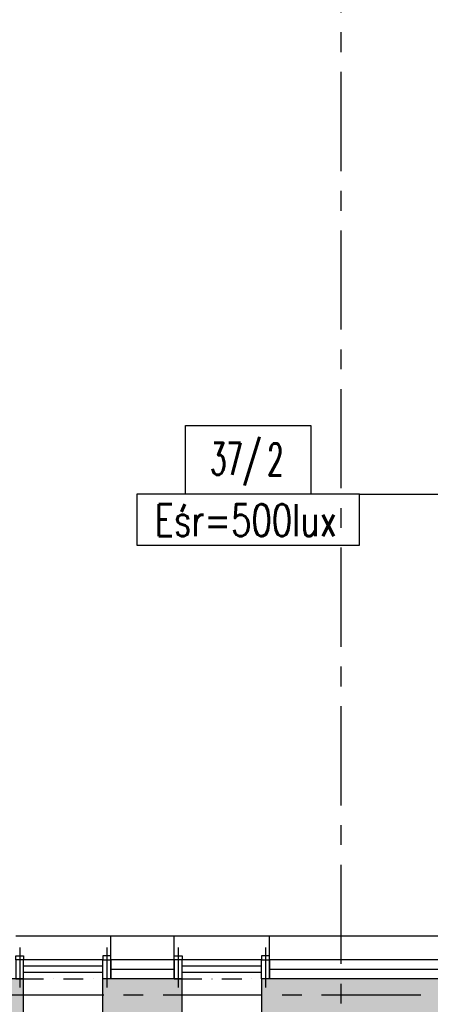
# Model space of a CAD drawing. Extents: x 41755 to 123924, y -112333 to 86187.
# Tile 188 of 256: x 100118 to 100378, y -9067 to -8446. Entities that reach past the tile are written whole.
import ezdxf
from ezdxf.enums import TextEntityAlignment as Align

# ---------------------------------------------------------------- set-up
doc = ezdxf.new("R2010")
doc.units = 0
doc.header["$LTSCALE"] = 50
for name, pattern in [('CENTER', [2, 1.25, -0.25, 0.25, -0.25]), ('CENTER2', [28.575, 19.05, -3.175, 3.175, -3.175]), ('DASHDOT', [1, 0.5, -0.25, 0, -0.25]), ('DASHED2', [0.375, 0.25, -0.125])]:
    doc.linetypes.add(name, pattern=pattern)
doc.layers.get('0').update_dxf_attribs({"color": 101, "linetype": 'CONTINUOUS'})
for name, color, linetype in [('E-90', 6, 'CONTINUOUS'), ('E35', 6, 'CONTINUOUS'), ('Opis-pom', 6, 'CONTINUOUS'), ('Opis_pom_ramka', 6, 'CONTINUOUS'), ('Os-osie glowne', 1, 'CENTER'), ('Sc-beton', 7, 'CONTINUOUS'), ('Sc-beton-hatch', 86, 'CONTINUOUS'), ('Sc-drewno', 22, 'CONTINUOUS'), ('Sc-izolacja term-styropian', 151, 'STYROPIAN-KA'), ('Sc-nadproza kon', 5, 'DASHED2'), ('Sc-systemowe', 150, 'CONTINUOUS'), ('W-idok', 8, 'CONTINUOUS')]:
    doc.layers.add(name, color=color, linetype=linetype)
doc.styles.add('KA wymiar', font='romans.shx', dxfattribs={"width": 0.6})
doc.styles.add('ROMANS', font='romans', dxfattribs={"width": 0.85})
doc.linetypes.add('BATTING', pattern='A,0.0001,-0.1,[134,ltypeshp.shx,S=0.1,R=0,X=-0.1,Y=0],-0.2,[134,ltypeshp.shx,S=0.1,R=180,X=0.1,Y=0],-0.1', length=0.4001)
doc.linetypes.add('STYROPIAN-KA', pattern='A,0.0001,-0.1,[135,ltypeshp.shx,S=0.1,R=0,X=-0.1,Y=0],0,[135,ltypeshp.shx,S=0.1,R=180,X=0.1,Y=0],-0.1', length=0.2001)

# ---------------------------------------------------------------- blocks, each defined once
blk = doc.blocks.new('_dkhjgkljh')
at = {"linetype": 'CENTER2', "ltscale": 0.5}
blk.add_line((0, 5.33), (0, -19.83), dxfattribs=at)
at = {"ltscale": 2, "flags": 128}
for points in [[(-2.5, -2.5), (-2.5, 0), (2.5, 0), (2.5, -2.5), (-2.5, -2.5)], [(-2.5, -2.5), (-2.5, -14.5), (2.5, -14.5), (2.5, -2.5)]]:
    blk.add_lwpolyline(points, dxfattribs=at)
blk = doc.blocks.new('_opis_pom_metka')
at = {"layer": 'Opis_pom_ramka'}
blk.add_lwpolyline([(-33.13, 0), (32.87, 0), (32.87, -36), (-33.13, -36)], close=True, dxfattribs=at)
at = {"style": 'KA wymiar', "width": 0.6}
blk.add_attdef('KO/', text='', height=16.8, dxfattribs=at).set_placement((3.45, -25.87), align=Align.RIGHT)
blk.add_attdef('NR', (3.8, -26.16), '', height=16.8, dxfattribs=at)

msp = doc.modelspace()

# ---------------------------------------------------------------- hatches: boundary and pattern name
at = {"layer": 'Sc-beton-hatch'}
h = msp.add_hatch(dxfattribs=at)
h.set_pattern_fill('ANSI33', color=256, style=0)
h.set_pattern_definition([(45, (48983.4185, 565.478), (-4.49012806, 4.49012806), []), (45, (48987.9087, 565.478), (-4.49012806, 4.49012806), [3.175, -1.5875])])
h.paths.add_polyline_path([(102400.966, -5400.641), (102380.966, -5400.641), (102380.966, -5500.641), (102330.966, -5500.641), (102330.966, -5520.641), (102380.966, -5520.641), (102380.966, -5973.641), (102400.966, -5973.641)])
h.paths.add_polyline_path([(101710.966, -5330.585), (101710.966, -5560.641), (101730.966, -5560.641), (101730.966, -5520.641), (101770.966, -5520.641), (101770.966, -5500.641), (101730.966, -5500.641), (101730.966, -5327.797, 0.0068353), (101990.084, -5287.78), (101987.07, -5268.006, -0.0084051), (101668.963, -5316.121), (101671.621, -5335.944, 0.0010351)])
h.paths.add_polyline_path([(101738.466, -5895.641), (101703.466, -5895.641), (101703.466, -5930.641), (101738.466, -5930.641)])
h.paths.add_polyline_path([(101695.966, -6277.641), (101730.966, -6277.641), (101730.966, -6242.641), (101695.966, -6242.641)])
h.paths.add_polyline_path([(102400.966, -6108.641), (102380.966, -6108.641), (102380.966, -6330.641), (102400.966, -6330.641)])
h.paths.add_polyline_path([(100985.966, -5895.641), (100950.966, -5895.641), (100950.966, -5930.641), (100985.966, -5930.641)], flags=17)
h.paths.add_polyline_path([(100765.966, -5910.641), (100765.966, -5413.927, 0.0063955), (101010.966, -5401.354), (101009.686, -5381.395, -0.0079596), (100705.366, -5396.058), (100706.01, -5416.048, 0.0010422), (100745.966, -5414.677), (100745.966, -6082.641), (100765.966, -6082.641), (100765.966, -5930.641), (100798.966, -5930.641), (100798.966, -5930.637), (100798.966, -5910.641)])
h.paths.add_polyline_path([(100310.966, -6262.641), (100410.966, -6262.641), (100410.966, -6460.641), (100430.966, -6460.641), (100430.966, -6262.641), (100765.966, -6262.641), (100765.966, -6237.641), (100745.966, -6237.641), (100745.966, -6242.641), (100330.966, -6242.641), (100330.966, -5420.801, 0.0010428), (100370.966, -5420.993), (100371.02, -5400.99, -0.0015651), (100310.966, -5400.641)])
h.paths.add_polyline_path([(100970.966, -6242.641), (100950.966, -6242.641), (100950.966, -6900.641), (100927.966, -6900.641), (100927.966, -6920.641), (100950.966, -6920.641), (100950.966, -7503.141), (100970.966, -7503.141), (100970.966, -6920.641), (101261.966, -6920.641), (101261.966, -7235.641), (101281.966, -7235.641), (101334.966, -7235.641), (101334.966, -7215.641), (101281.966, -7215.641), (101281.966, -6900.641), (100970.966, -6900.641)])
h.paths.add_polyline_path([(100410.966, -6710.641), (100430.966, -6710.641), (100430.966, -6610.641), (100410.966, -6610.641)])
h.paths.add_polyline_path([(100410.966, -6960.641), (100430.966, -6960.641), (100430.966, -6920.641), (100470.966, -6920.641), (100470.966, -6900.641), (100430.966, -6900.641), (100430.966, -6860.641), (100410.966, -6860.641)])
h.paths.add_polyline_path([(100790.966, -6920.641), (100790.966, -6900.641), (100725.966, -6900.641), (100725.966, -6920.641)])
h.paths.add_polyline_path([(101334.966, -6920.641), (101334.966, -6900.641), (101281.966, -6900.641), (101281.966, -6920.641)], flags=17)
h.paths.add_polyline_path([(101556.966, -6920.641), (101556.966, -6900.641), (101468.966, -6900.641), (101468.966, -6920.641)])
h.paths.add_polyline_path([(101710.966, -6900.641), (101690.966, -6900.641), (101690.966, -6920.641), (101710.966, -6920.641)])
h.paths.add_polyline_path([(101730.966, -6900.641), (101710.966, -6900.641), (101710.966, -6920.641), (101710.966, -7215.641), (101690.966, -7215.641), (101690.966, -7235.641), (101730.966, -7235.641)])
h.paths.add_polyline_path([(101488.966, -7215.641), (101468.966, -7215.641), (101468.966, -7235.641), (101556.966, -7235.641), (101556.966, -7215.641), (101503.966, -7215.641), (101503.966, -6920.641), (101488.966, -6920.641)])
h.paths.add_polyline_path([(102400.966, -6750.641), (102380.966, -6750.641), (102380.966, -7100.641), (102400.966, -7100.641)])
h.paths.add_polyline_path([(102400.966, -7200.641), (102380.966, -7200.641), (102380.966, -7465.641), (102400.966, -7465.641)])
h.paths.add_polyline_path([(102380.966, -7650.641), (102332.966, -7650.641), (102332.966, -7670.641), (102380.966, -7670.641), (102380.966, -8275.641), (102400.966, -8275.641), (102400.966, -7615.641), (102380.966, -7615.641)])
h.paths.add_polyline_path([(102133.966, -7650.641), (102133.966, -7670.641), (102227.966, -7670.641), (102227.966, -7650.641)])
h.paths.add_polyline_path([(101905.966, -7650.641), (101905.966, -7670.641), (102008.966, -7670.641), (102008.966, -7650.641)])
h.paths.add_polyline_path([(101710.966, -7670.641), (101710.966, -8400.641), (101685.966, -8400.641), (101685.966, -8420.641), (101730.966, -8420.641), (101730.966, -7670.641), (101770.966, -7670.641), (101770.966, -7650.641), (101227.466, -7650.641), (101227.466, -7670.641)])
h.paths.add_polyline_path([(100950.966, -7650.641), (100430.966, -7650.641), (100430.966, -7590.641), (100410.966, -7590.641), (100410.966, -7670.641), (100745.966, -7670.641), (101092.466, -7670.641), (101092.466, -7650.641), (100970.966, -7650.641), (100970.966, -7603.141), (100950.966, -7603.141)])
h.paths.add_polyline_path([(100410.966, -7440.641), (100430.966, -7440.641), (100430.966, -7397.641), (100410.966, -7397.641)])
h.paths.add_polyline_path([(100430.966, -7110.641), (100410.966, -7110.641), (100410.966, -7307.641), (100430.966, -7307.641)])
h.paths.add_polyline_path([(100745.966, -8420.641), (100765.966, -8420.641), (100765.966, -8400.641), (100410.966, -8400.641), (100410.966, -8420.641)])
h.paths.add_polyline_path([(100765.966, -8420.641), (100785.966, -8420.641), (100785.966, -8400.641), (100765.966, -8400.641)])
h.paths.add_polyline_path([(100785.966, -8400.641), (100785.966, -8420.641), (101097.466, -8420.641), (101097.466, -8400.641)])
h.paths.add_polyline_path([(101322.966, -8420.641), (101322.966, -8400.641), (101227.466, -8400.641), (101227.466, -8420.641)], flags=17)
h.paths.add_polyline_path([(101432.966, -8400.641), (101432.966, -8420.641), (101575.966, -8420.641), (101575.966, -8400.641)])
h.paths.add_polyline_path([(101950.966, -8400.641), (101950.966, -8420.641), (102028.966, -8420.641), (102028.966, -8400.641)])
h.paths.add_polyline_path([(102138.966, -8400.641), (102138.966, -8420.641), (102380.966, -8420.641), (102380.966, -8445.641), (102400.966, -8445.641), (102400.966, -8375.641), (102380.966, -8375.641), (102380.966, -8400.641)])
h.paths.add_polyline_path([(102380.966, -8568.641), (102345.966, -8568.641), (102345.966, -8875.141), (102365.966, -8875.141), (102365.966, -8588.641), (102400.966, -8588.641), (102400.966, -8545.641), (102380.966, -8545.641)])
h.paths.add_polyline_path([(102365.966, -8995.141), (102345.966, -8995.141), (102345.966, -9050.641), (101950.966, -9050.641), (101950.966, -9075.641), (102345.966, -9075.641), (102345.966, -9105.641), (102365.966, -9105.641), (102365.966, -9075.641)])
h.paths.add_polyline_path([(102400.966, -9290.641), (102365.966, -9290.641), (102365.966, -9255.641), (102345.966, -9255.641), (102345.966, -9310.641), (102380.966, -9310.641), (102380.966, -9718.141), (102380.966, -9900.641), (101730.966, -9900.641), (101730.966, -9855.641), (101710.966, -9855.641), (101710.966, -9920.641), (102380.966, -9920.641), (102380.966, -10349.912), (102380.966, -10410.641), (102400.966, -10410.641), (102400.966, -10010.641), (102400.966, -9838.141)])
h.paths.add_polyline_path([(101730.966, -9529.641), (101710.966, -9529.641), (101710.966, -9725.641), (101730.966, -9725.641)], flags=17)
h.paths.add_polyline_path([(101710.966, -9419.641), (101730.966, -9419.641), (101730.966, -8640.641), (101710.966, -8640.641), (101710.966, -9050.641), (101414.966, -9050.641), (101414.966, -9075.641), (101710.966, -9075.641)])
h.paths.add_polyline_path([(101263.966, -9050.641), (101263.966, -9075.641), (101304.966, -9075.641), (101304.966, -9050.641)])
h.paths.add_polyline_path([(101041.966, -9075.641), (101041.966, -9050.641), (100925.966, -9050.641), (100925.966, -9075.641)])
h.paths.add_polyline_path([(100825.966, -9075.641), (100825.966, -9050.641), (100530.966, -9050.641), (100530.966, -9035.641), (100510.966, -9035.641), (100510.966, -9050.641), (100270.966, -9050.641), (100270.966, -9075.641), (100510.966, -9075.641), (100510.966, -9471.141), (100530.966, -9471.141), (100530.966, -9075.641)])
h.paths.add_polyline_path([(100530.966, -8906.641), (100510.966, -8906.641), (100510.966, -8938.641), (100530.966, -8938.641)])
h.paths.add_polyline_path([(100220.966, -9075.641), (100220.966, -9050.641), (100170.966, -9050.641), (100170.966, -9075.641)])
h.paths.add_polyline_path([(100120.966, -9075.641), (100120.966, -9050.641), (100070.966, -9050.641), (100070.966, -9075.641)])
h.paths.add_polyline_path([(100020.966, -9075.641), (100020.966, -9050.641), (99970.966, -9050.641), (99970.966, -9075.641)])
h.paths.add_polyline_path([(99920.966, -9075.641), (99920.966, -9050.641), (99880.966, -9050.641), (99880.966, -9957.641), (99980.966, -9957.641), (99980.966, -9972.641), (100000.966, -9972.641), (100000.966, -9937.641), (99900.966, -9937.641), (99900.966, -9075.641)])
h.paths.add_polyline_path([(101041.966, -9396.641), (101041.966, -9378.641), (100927.966, -9378.641), (100927.966, -9396.641)])
h.paths.add_polyline_path([(100510.966, -9725.641), (100530.966, -9725.641), (100530.966, -9571.141), (100510.966, -9571.141)])
h.paths.add_polyline_path([(100000.966, -10090.641), (100000.966, -10072.641), (99980.966, -10072.641), (99980.966, -10090.641), (99780.966, -10090.641), (99780.966, -10445.641), (100510.966, -10445.641), (100510.966, -10485.641), (100530.966, -10485.641), (100530.966, -10445.641), (100580.966, -10445.641), (100580.966, -10425.641), (100530.966, -10425.641), (100530.966, -10270.641), (100510.966, -10270.641), (100510.966, -10425.641), (99800.966, -10425.641), (99800.966, -10110.641), (100510.966, -10110.641), (100510.966, -10120.641), (100530.966, -10120.641), (100530.966, -9855.641), (100510.966, -9855.641), (100510.966, -10090.641)])
h.paths.add_polyline_path([(100970.966, -9920.641), (101087.466, -9920.641), (101087.466, -9900.641), (100750.966, -9900.641), (100750.966, -9920.641), (100950.966, -9920.641), (100950.966, -10425.641), (100730.966, -10425.641), (100730.966, -10445.641), (100790.966, -10445.641), (100790.966, -10485.641), (100810.966, -10485.641), (100810.966, -10445.641), (101070.966, -10445.641), (101070.966, -10425.641), (100970.966, -10425.641)])
h.paths.add_polyline_path([(101197.466, -9900.641), (101197.466, -9920.641), (101261.966, -9920.641), (101261.966, -10425.641), (101220.966, -10425.641), (101220.966, -10445.641), (101802.966, -10445.641), (101802.966, -10425.641), (101281.966, -10425.641), (101281.966, -9900.641)])
h.paths.add_polyline_path([(102365.966, -10445.641), (102365.966, -10425.641), (102320.966, -10425.641), (102320.966, -10445.641)])
h.paths.add_polyline_path([(102383.466, -10428.141), (102365.966, -10445.641), (102400.966, -10445.641)])
h.paths.add_polyline_path([(102365.966, -10410.641), (102365.966, -10445.641), (102383.466, -10428.141)])
h.paths.add_polyline_path([(102365.966, -10410.641), (102383.466, -10428.141), (102400.966, -10410.641)])
h.paths.add_polyline_path([(102400.966, -10410.641), (102383.466, -10428.141), (102400.966, -10445.641)])

# ---------------------------------------------------------------- linework, layer by layer
at = {"layer": 'E35'}
msp.add_line((100332.806, -8744.875), (100478.957, -8744.875), dxfattribs=at)
at = {"layer": 'E35', "linetype": 'Continuous', "ltscale": 0.3}
msp.add_lwpolyline([(100192.473, -8777.154), (100332.806, -8777.154), (100332.806, -8744.875), (100192.473, -8744.875)], close=True, dxfattribs=at)
at = {"layer": 'Os-osie glowne'}
for points in [[(100320.966, -4978.641), (100320.966, -10955.641)], [(99508.966, -9060.641), (111775.966, -9060.641)]]:
    msp.add_lwpolyline(points, dxfattribs=at)
at = {"layer": 'Sc-beton'}
for points in [[(100120.966, -9050.641), (100070.966, -9050.641)], [(100120.966, -9075.641), (100120.966, -9050.641)], [(100220.966, -9050.641), (100170.966, -9050.641)], [(100170.966, -9075.641), (100170.966, -9050.641)], [(100220.966, -9075.641), (100220.966, -9050.641)], [(100510.966, -9050.641), (100270.966, -9050.641)], [(100270.966, -9050.641), (100270.966, -9075.641)]]:
    msp.add_lwpolyline(points, dxfattribs=at)
at = {"layer": 'Sc-drewno'}
for points in [[(100215.966, -9023.641), (100175.966, -9023.641)], [(100175.966, -9038.641), (100175.966, -9023.641)], [(100215.966, -9038.641), (100215.966, -9023.641)], [(100395.966, -9023.641), (100275.966, -9023.641)], [(100275.966, -9038.641), (100275.966, -9023.641)]]:
    msp.add_lwpolyline(points, dxfattribs=at)
at = {"layer": 'Sc-izolacja term-styropian', "linetype": 'ByBlock'}
for points in [[(100215.966, -9038.641), (100175.966, -9038.641)], [(100175.966, -9050.641), (100175.966, -9038.641)], [(100215.966, -9050.641), (100215.966, -9038.641)], [(100275.966, -9050.641), (100275.966, -9038.641)], [(100510.966, -9038.641), (100275.966, -9038.641)]]:
    msp.add_lwpolyline(points, dxfattribs=at)
at = {"layer": 'Sc-izolacja term-styropian', "linetype": 'BATTING', "ltscale": 0.3}
for points in [[(100215.966, -9044.641), (100175.966, -9044.641)], [(100510.966, -9044.641), (100275.966, -9044.641)]]:
    msp.add_lwpolyline(points, dxfattribs=at)
at = {"layer": 'Sc-nadproza kon', "linetype": 'DASHDOT', "ltscale": 0.5}
for points in [[(100120.966, -9050.641), (100170.966, -9050.641)], [(100220.966, -9050.641), (100270.966, -9050.641)]]:
    msp.add_lwpolyline(points, dxfattribs=at)
at = {"layer": 'Sc-systemowe', "ltscale": 2}
for points in [[(100170.966, -9038.641), (100120.966, -9038.641)], [(100270.966, -9038.641), (100220.966, -9038.641)], [(100170.966, -9042.641), (100120.966, -9042.641)], [(100170.966, -9046.641), (100120.966, -9046.641)], [(100270.966, -9042.641), (100220.966, -9042.641)], [(100270.966, -9046.641), (100220.966, -9046.641)]]:
    msp.add_lwpolyline(points, dxfattribs=at)
at = {"layer": 'W-idok'}
for points in [[(100175.966, -9023.641), (100115.966, -9023.641)], [(100275.966, -9023.641), (100215.966, -9023.641)]]:
    msp.add_lwpolyline(points, dxfattribs=at)

# ---------------------------------------------------------------- block references
at = {"layer": 'Opis-pom'}
ref = msp.add_blockref('_opis_pom_metka', (100262.793, -8701.675), dxfattribs=dict(at, xscale=1.2, yscale=1.2, zscale=1.2))
ref.add_attrib('KO/', '37/', dxfattribs={"layer": '0', "height": 20.16, "style": 'KA wymiar', "width": 0.6}).set_placement((100270.723, -8732.717), align=Align.RIGHT)
ref.add_attrib('NR', '2', (100274.581, -8733.073), dxfattribs={"layer": '0', "height": 20.16, "style": 'KA wymiar', "width": 0.6})
at = {"layer": 'Sc-systemowe', "ltscale": 2}
for p in [(100118.466, -9036.141), (100218.466, -9036.141)]:
    msp.add_blockref('_dkhjgkljh', p, dxfattribs=at)
at = {"layer": 'Sc-systemowe', "ltscale": 2, "xscale": -1}
for p in [(100173.466, -9036.141), (100273.466, -9036.141)]:
    msp.add_blockref('_dkhjgkljh', p, dxfattribs=at)

# ---------------------------------------------------------------- texts
at = {"layer": 'E-90', "style": 'ROMANS', "width": 0.75}
msp.add_text('Eśr=500lux', height=20, rotation=360, dxfattribs=at).set_placement((100261.129, -8761.307), align=Align.MIDDLE)

doc.saveas('drawing.dxf')
